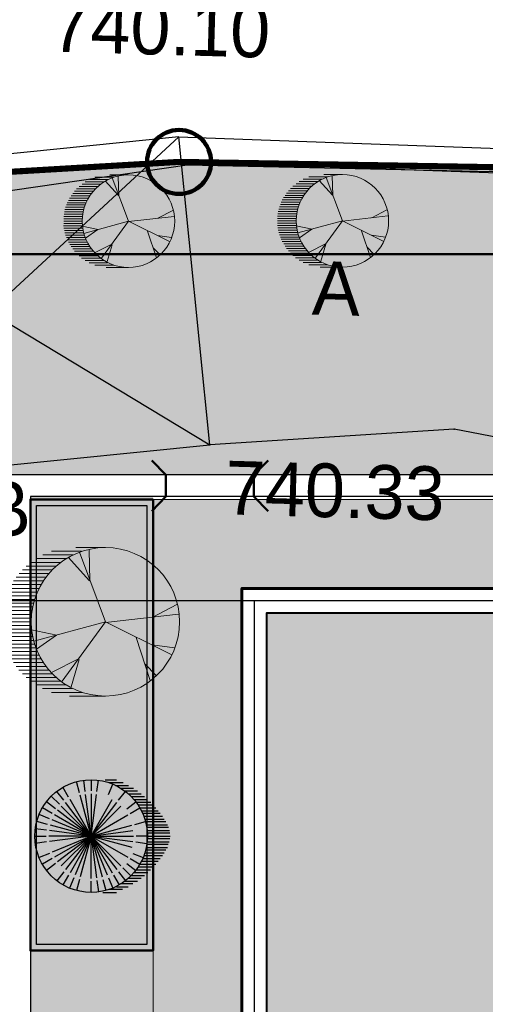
# Model space of a CAD drawing. Header units: millimetres. Extents: x -257011 to 237647566, y 2784933 to 6706507.
# Tile 117 of 256: x 9263724 to 9271319, y 5166128 to 5182174. Entities that reach past the tile are written whole.
import ezdxf

# ---------------------------------------------------------------- set-up
doc = ezdxf.new("R2010")
doc.units = ezdxf.units.MM
doc.header["$LTSCALE"] = 1000
doc.header["$PDMODE"] = 32
doc.header["$PDSIZE"] = 0.3
for name, pattern in [('Д_ТРОТ_ТРУБА', [3, 1.5, -1.5]), ('ДОРОГИ_СТРОЯЩ', [9, 8, -1]), ('НАВЕС_ОПОРЫ', [3, 2, -1])]:
    doc.linetypes.add(name, pattern=pattern)
for name, color, linetype in [('(004) Точки рельефа', 7, 'Continuous'), ('(007) Здания', 7, 'Continuous'), ('(013) Газ', 40, 'ИК_Газопровод -------г--------'), ('(022) Возд. Линии', 7, 'Continuous'), ('(025) Дорога', 7, 'Continuous'), ('(040) Ограда', 7, 'Continuous'), ('TREE', 74, 'Continuous')]:
    doc.layers.add(name, color=color, linetype=linetype)
doc.layers.add('.', color=7, linetype='Continuous', lineweight=15)
doc.layers.add('Ф А С А Д', color=250, linetype='Continuous', lineweight=15)
doc.styles.add('ATTR', font='romans.shx', dxfattribs={"width": 0.8, "height": 0.470416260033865})
doc.styles.add('BM-431', font='txt')
doc.styles.add('D-431', font='txt', dxfattribs={"width": 2})
doc.styles.get("Standard").update_dxf_attribs({"font": 'ARIALN.TTF'})
doc.linetypes.add('FENCELINE2', pattern='A,6.35,-2.54,[132,ltypeshp.shx,S=2.54,R=0,X=-2.54,Y=0],-2.54,25.4', length=36.83)
doc.linetypes.add('KANALIS_K', pattern='A,1,["<",Standard,S=1.8,R=0,X=-0.9,Y=-0.9],3,-1,["К",Standard,S=1.8,R=0,X=-0.9,Y=-0.9],-1,10', length=16)
doc.linetypes.add('ИК_Воздушка ------- --------', pattern='A,9,-0.6,["Z",Standard,S=1.199999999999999,R=70,X=0.6,Y=-0.65],-1', length=10.6)
doc.linetypes.add('ИК_Газопровод -------г--------', pattern='A,9,-0.6,["Г",Standard,S=1.199999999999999,R=0,X=0,Y=-0.6],-1.199999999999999', length=10.8)
doc.linetypes.add('ОГРАДА_БЕТ', pattern='A,4,["|",Standard,S=0.8,R=0,X=0,Y=-0.8],4', length=8)
doc.dimstyles.new('ISO-25_WS', dxfattribs={"dimscale": 141.4141414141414, "dimtxt": 7, "dimasz": 7, "dimexe": 5, "dimexo": 20, "dimgap": 2, "dimtad": 1, "dimdec": 0, "dimdsep": 46, "dimtxsty": 'Standard', "dimblk": 'OBLIQUE', "dimcen": 2.5, "dimdle": 5, "dimclrd": 5, "dimclre": 5, "dimclrt": 5, "dimadec": 0, "dimazin": 0, "dimtfac": 1, "dimtdec": 0, "dimtmove": 0, "dimatfit": 3, "dimldrblk": 'OBLIQUE', "dimfxl": 0, "dimtolj": 1, "dimtzin": 0, "dimlwd": 30, "dimlwe": 30, "dimarcsym": 0})

# ---------------------------------------------------------------- blocks, each defined once
blk = doc.blocks.new('kjvklglhl')
at = {"layer": '(004) Точки рельефа'}
for p in [(305.2678628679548, 531.3391253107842), (301.2937628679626, 530.9756253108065)]:
    blk.add_point(p, dxfattribs=at)
at = {"layer": '(007) Здания', "color": 0, "linetype": 'НАВЕС_ОПОРЫ'}
blk.add_lwpolyline([(293.9829628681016, 535.1108253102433), (294.630727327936, 530.1121764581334), (301.2937628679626, 530.9756253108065), (300.6459984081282, 535.9742741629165)], close=True, dxfattribs=at)
for points in [[(294.630727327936, 530.1121764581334), (300.6459984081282, 535.9742741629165)], [(293.9829628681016, 535.1108253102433), (301.2937628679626, 530.9756253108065)]]:
    blk.add_lwpolyline(points, dxfattribs=at)
at = {"layer": '(007) Здания'}
blk.add_lwpolyline([(300.6974037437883, 535.5775910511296), (306.4761628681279, 535.5287253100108), (328.8947628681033, 535.8809253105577)], dxfattribs=at)
at = {"layer": '(013) Газ', "linetype": 'ИК_Воздушка ------- --------', "ltscale": 0.5, "flags": 128}
blk.add_lwpolyline([(292.9086628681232, 529.8889253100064), (292.0620925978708, 534.0079306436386), (300.7968497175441, 535.5230165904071), (378.0451556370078, 536.0101331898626), (380.1519554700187, 536.0101331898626), (380.5117353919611, 520.1170508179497), (378.6139756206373, 520.0822336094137), (373.8863134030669, 519.9723275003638), (374.0003876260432, 516.2818440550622), (339.2834732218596, 515.2087312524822), (339.6060942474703, 502.3646476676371), (340.6192628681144, 488.7898253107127), (341.0592962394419, 475.48412789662), (341.0592962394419, 475.48412789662), (344.3291425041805, 475.5797395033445), (345.7165064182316, 447.3370949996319), (345.7165064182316, 447.3370949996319)], dxfattribs=at)
at = {"layer": '(025) Дорога', "linetype": 'Д_ТРОТ_ТРУБА', "flags": 128}
blk.add_lwpolyline([(269.3683628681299, 515.2465253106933), (282.1561628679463, 517.1085253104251), (283.7023628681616, 507.9144253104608), (307.2708628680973, 511.6921253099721), (310.4755628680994, 513.6278253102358), (310.4433628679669, 515.5380253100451), (318.5666628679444, 515.916725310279), (330.3407628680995, 516.2120253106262), (329.809562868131, 527.4226253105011), (321.3805628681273, 528.7056253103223), (305.2678628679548, 531.3391253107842), (301.2937628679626, 530.9756253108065)], dxfattribs=at)
at = {"layer": '(040) Ограда', "linetype": 'ОГРАДА_БЕТ', "ltscale": 0.5, "flags": 128}
blk.add_lwpolyline([(300.6459984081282, 535.9742741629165), (306.4747121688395, 535.9287518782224), (328.8884795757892, 536.280875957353)], dxfattribs=at)
at = {"layer": '(004) Точки рельефа', "style": 'D-431'}
for s, p in [('740.10', (298.508836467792, 537.30548458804)), ('740.33', (301.5646612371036, 529.8479455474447))]:
    blk.add_text(s, height=0.875, dxfattribs=at).set_placement(p)
blk.add_text('740.03', height=0.875, rotation=7.383692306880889, dxfattribs=at).set_placement((294.8778792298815, 528.9864562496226))
at = {"layer": '(025) Дорога', "linetype": 'ДОРОГИ_СТРОЯЩ', "style": 'BM-431'}
blk.add_text('A', height=0.875, dxfattribs=at).set_placement((302.8926582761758, 533.1421355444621))
blk = doc.blocks.new('17')
at = {"layer": 'TREE', "color": 68, "lineweight": 20, "true_color": 0x306100}
for p, q in [((16375547.13650054, 10777896.76062072), (16376283.97624445, 10777896.76062072)), ((16375547.13650054, 10776054.66126121), (16376189.20023229, 10777777.82240541)), ((16375931.55193532, 10777072.14484243), (16375954.97729886, 10777837.87484453)), ((16375943.27996783, 10777072.14484243), (16376470.27389292, 10777657.71752714)), ((16376139.80126806, 10777804.65565273), (16376884.4392323, 10777804.65565273)), ((16376347.49797067, 10777712.55068474), (16377103.92537097, 10777712.55068474)), ((16376516.05006213, 10777620.44571679), (16377264.61783853, 10777620.44571679)), ((16376661.0539834, 10777528.3407488), (16377389.23586016, 10777528.3407488)), ((16376766.88259161, 10777436.23578085), (16377515.45036786, 10777436.23578085)), ((16376864.85157591, 10777344.13081286), (16377609.52024193, 10777344.13081286)), ((16376947.16271556, 10777252.02584488), (16377691.83138157, 10777252.02584488)), ((16377021.61423132, 10777159.92087692), (16377766.28289749, 10777159.92087692)), ((16377829.0063806, 10777067.81590893), (16377084.33771458, 10777067.81590893)), ((16377150.96030793, 10776975.71094099), (16377887.80005168, 10776975.71094099)), ((16377190.16632278, 10776883.605973), (16377938.73409919, 10776883.605973)), ((16377981.83922413, 10776791.50100501), (16377237.20125973, 10776791.50100501)), ((16378017.11542682, 10776699.39603702), (16377272.4467608, 10776699.39603702)), ((16374373.93412017, 10776171.32755397), (16373776.66410447, 10776486.60285935)), ((16377303.82385323, 10776607.29106903), (16378052.39162949, 10776607.29106903)), ((16378076.79944604, 10776515.18610108), (16377335.1702439, 10776515.18610108)), ((16377354.75790059, 10776423.08113309), (16378097.55376562, 10776423.08113309)), ((16375545.07948966, 10776036.17886429), (16373729.81337755, 10776246.39310288)), ((16378111.4002124, 10776330.9761651), (16377369.3718887, 10776330.9761651)), ((16377381.46834115, 10776238.87119715), (16378126.07560407, 10776238.87119715)), ((16375545.07948966, 10776051.19197408), (16373917.21628582, 10775240.45334431)), ((16375545.07948966, 10776051.19197408), (16377325.19220574, 10775570.74175948)), ((16375545.07948966, 10776051.19197408), (16376622.52340502, 10774579.84581231)), ((16378126.07560407, 10776146.76622916), (16377386.10429125, 10776146.76622916)), ((16378126.07560407, 10775962.55629322), (16377390.03410327, 10775962.55629322)), ((16377393.9639153, 10776054.66126121), (16378126.07560407, 10776054.66126121)), ((16376751.34755357, 10775720.90355895), (16377383.74026369, 10775856.02154697)), ((16376763.0448846, 10775720.90355895), (16377254.91611513, 10775375.5713323)), ((16377350.85879005, 10775686.2413893), (16378099.42656661, 10775686.2413893)), ((16378115.11511275, 10775778.34635729), (16377370.44644674, 10775778.34635729)), ((16377378.275369, 10775870.45132523), (16378126.87384703, 10775870.45132523)), ((16374385.66215283, 10775480.66310078), (16373835.24286434, 10775405.59755191)), ((16374783.83192937, 10775660.85111979), (16374432.51287989, 10774594.8589221)), ((16377307.72296348, 10775502.03145336), (16378049.6591823, 10775502.03145336)), ((16378079.83891007, 10775594.13642135), (16377327.34132164, 10775594.13642135)), ((16377938.73409919, 10775225.71654943), (16377197.99524504, 10775225.71654943)), ((16377237.20125973, 10775317.82151742), (16377981.83922413, 10775317.82151742)), ((16378017.11542682, 10775409.92648537), (16377276.37657266, 10775409.92648537)), ((16374561.33702845, 10775000.21288614), (16374291.96069869, 10774729.97691013)), ((16376200.89756332, 10775120.34846607), (16376399.99780247, 10774444.69712267)), ((16376212.62559597, 10775135.36157586), (16376868.44366947, 10774805.04245904)), ((16377021.61423132, 10774949.40164551), (16377766.28289749, 10774949.40164551)), ((16377829.0063806, 10775041.50661349), (16377088.26752644, 10775041.50661349)), ((16377147.03049605, 10775133.61158148), (16377883.87023981, 10775133.61158148)), ((16376860.9217639, 10774765.19170953), (16377609.52024193, 10774765.19170953)), ((16377695.73049182, 10774857.29667752), (16376947.16271556, 10774857.29667752)), ((16377264.61783853, 10774488.8768056), (16376512.12025011, 10774488.8768056)), ((16376652.39616974, 10774580.98177359), (16377413.55157168, 10774580.98177359)), ((16377515.45036786, 10774673.08674158), (16376762.95277958, 10774673.08674158)), ((16375547.13650054, 10774212.56190171), (16376437.66873435, 10774212.56190171)), ((16376888.36904432, 10774304.66686966), (16376124.11272176, 10774304.66686966)), ((16376376.08121236, 10774396.77183765), (16377107.85518298, 10774396.77183765))]:
    blk.add_line(p, q, dxfattribs=at)
blk.add_circle((16375547.13650054, 10776054.66126121), 1842.099359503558, dxfattribs=at)
at = {"layer": 'TREE', "color": 68, "lineweight": 20, "true_color": 0x306100, "style": 'ATTR', "width": 0.8, "flags": 9}
blk.add_attdef('ESTCODE', (16375545.07948966, 10776051.19197408), '', height=21.49115919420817, dxfattribs=at)
blk = doc.blocks.new('_Oblique')
at = {"color": 0, "linetype": 'ByBlock', "lineweight": -2}
blk.add_line((-0.5, -0.5), (0.5, 0.5), dxfattribs=at)
blk = doc.blocks.new('*D1812')
at = {"color": 5, "lineweight": 30, "ltscale": 1000, "transparency": 16777216}
for p, q in [((9255085.372337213, 5144637.292092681), (9255085.372337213, 5161651.433506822)), ((9266957.01976604, 5160944.362799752), (9254378.301630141, 5160944.362799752)), ((9266957.01976604, 5145344.362799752), (9254378.301630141, 5145344.362799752))]:
    blk.add_line(p, q, dxfattribs=at)
at = {"layer": 'Defpoints', "color": 0, "lineweight": 50, "ltscale": 1000, "transparency": 16777216}
for p in [(9255085.372337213, 5160944.362799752), (9269785.302594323, 5160944.362799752), (9269785.302594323, 5145344.362799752)]:
    blk.add_point(p, dxfattribs=at)
at = {"color": 5, "lineweight": 30, "ltscale": 1000, "transparency": 16777216, "xscale": 989.89898989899, "yscale": 989.89898989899, "zscale": 989.89898989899}
for p, rotation in [((9255085.372337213, 5160944.362799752), 90), ((9255085.372337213, 5145344.362799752), 270)]:
    blk.add_blockref('_Oblique', p, dxfattribs=dict(at, rotation=rotation))
at = {"color": 5, "lineweight": 50, "ltscale": 1000, "transparency": 16777216, "insert": (9254297.12836957, 5153144.362799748), "char_height": 989.89898989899, "attachment_point": 5, "rotation": 90, "bg_fill": 1, "box_fill_scale": 1.1, "bg_fill_color": 255, "bg_fill_transparency": 0}
blk.add_mtext('\\A1;15.6', dxfattribs=at)
blk = doc.blocks.new('16')
h = blk.add_hatch(color=256)
h.dxf.hatch_style = 1
h.set_gradient(color1=(153, 204, 102), one_color=1, tint=1, name='SPHERICAL')
h.paths.add_polyline_path([(16382639.3186915, 10776740.5100877, 1), (16386323.50890092, 10776740.5100877, 1)])
blk.add_circle((16384481.41379621, 10776740.5100877), 1842.095104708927)
at = {"layer": 'TREE'}
for p, q in [((16384102.02317743, 10778156.43736102), (16384004.64980542, 10778519.8436525)), ((16384289.8067862, 10778195.96881327), (16384240.97580238, 10778566.85095798)), ((16384481.41889159, 10778582.61011802), (16384481.41889159, 10778214.1902461)), ((16384673.03406685, 10778195.96881327), (16384721.86198048, 10778566.85095798)), ((16384937.66699059, 10778582.61011802), (16385310.36360326, 10778582.61011802)), ((16383584.49457313, 10777909.40569659), (16383360.02248534, 10778201.94642572)), ((16383746.20633553, 10778013.94176507), (16383560.36921186, 10778335.81485632)), ((16385044.45963074, 10778099.8112267), (16385186.3596147, 10778442.38951476)), ((16385074.05909739, 10778490.50515003), (16385524.23440897, 10778490.50515003)), ((16385281.78036141, 10778398.40018208), (16385699.6790222, 10778398.40018208)), ((16385378.34320989, 10777909.40569659), (16385602.81836771, 10778201.94642572)), ((16385450.3078916, 10778306.29521409), (16385862.28727295, 10778306.29521409)), ((16385595.3210234, 10778214.1902461), (16385999.21972885, 10778214.1902461)), ((16383442.08801185, 10777779.84163815), (16383178.85815375, 10778043.07149627)), ((16384481.41889159, 10776740.51075852), (16383790.63163179, 10777936.99113451)), ((16384481.41889159, 10776740.51075852), (16384123.84284436, 10778075.010429)), ((16384481.41889159, 10776740.51075852), (16384302.01990493, 10778103.18840889)), ((16384481.41889159, 10778122.08527815), (16384481.41889159, 10776740.51075852)), ((16384481.41889159, 10776740.51075852), (16384660.81787795, 10778103.18840889)), ((16384481.41889159, 10776740.51075852), (16385172.20615139, 10777936.99113451)), ((16385701.14349125, 10778122.08527815), (16386114.75620066, 10778122.08527815)), ((16385799.12475613, 10778029.98031016), (16386226.01286172, 10778029.98031016)), ((16385881.42975556, 10777937.87534221), (16386324.43316031, 10777937.87534221)), ((16383207.71464018, 10777475.88603333), (16382886.11479367, 10777661.56043828)), ((16383316.63490513, 10777634.2820169), (16383019.98322428, 10777861.91023479)), ((16384481.41889159, 10776740.51075852), (16383383.5737257, 10777582.91814645)), ((16384481.41889159, 10776740.51075852), (16383504.49833806, 10777717.434382)), ((16384481.41889159, 10776740.51075852), (16383642.72640385, 10777833.51734331)), ((16384481.41889159, 10776740.51075852), (16385320.11444919, 10777833.51734331)), ((16384481.41889159, 10776740.51075852), (16385458.33944482, 10777717.434382)), ((16385646.20287775, 10777634.2820169), (16385942.8545586, 10777861.91023479)), ((16385755.12314285, 10777475.88603333), (16386076.72605953, 10777661.56043828)), ((16385955.89662206, 10777845.77037422), (16386435.68982122, 10777845.77037422)), ((16386516.99394675, 10777753.66540624), (16386018.60475458, 10777753.66540624)), ((16386085.23348828, 10777661.56043828), (16386598.29807197, 10777661.56043828)), ((16386124.4241521, 10777569.45547026), (16386671.04257587, 10777569.45547026)), ((16383118.7504517, 10777304.94842326), (16382779.54013523, 10777445.45148174)), ((16384481.41889159, 10776740.51075852), (16383207.31551863, 10777268.2630145)), ((16384481.41889159, 10776740.51075852), (16383284.94158562, 10777431.29801831)), ((16384481.41889159, 10776740.51075852), (16385677.89619725, 10777431.29801831)), ((16386743.79014964, 10777477.35050231), (16386171.45601888, 10777477.35050231)), ((16386812.2548425, 10777385.24553432), (16386206.72915154, 10777385.24553432)), ((16386238.0816827, 10777293.14056633), (16386872.16298392, 10777293.14056633)), ((16383020.44988944, 10776932.85356311), (16382655.08176222, 10776980.95384756)), ((16383056.15284527, 10777122.41172757), (16382702.08906759, 10777217.28291471)), ((16384481.41889159, 10776740.51075852), (16383114.40923741, 10776920.48079576)), ((16384481.41889159, 10776740.51075852), (16383146.92229113, 10777098.0898757)), ((16384481.41889159, 10776740.51075852), (16385815.91856207, 10777098.0898757)), ((16384481.41889159, 10776740.51075852), (16385848.43161564, 10776920.48079576)), ((16385906.68800794, 10777122.41172757), (16386260.75178546, 10777217.28291471)), ((16386923.51150342, 10777201.03559838), (16386269.43728391, 10777201.03559838)), ((16386289.03415098, 10777108.93063039), (16386974.86002307, 10777108.93063039)), ((16387013.37525056, 10777016.82566245), (16386303.62664801, 10777016.82566245)), ((16386315.73538116, 10776924.72069446), (16387043.32778626, 10776924.72069446)), ((16382639.31953197, 10776740.51075852), (16383007.73940393, 10776740.51075852)), ((16384481.41889159, 10776740.51075852), (16383099.84437184, 10776740.51075852)), ((16384481.41889159, 10776740.51075852), (16383114.40923741, 10776560.54072123)), ((16384481.41889159, 10776740.51075852), (16383207.31551863, 10776212.76157268)), ((16384481.41889159, 10776740.51075852), (16383284.94158562, 10776049.72349871)), ((16384481.41889159, 10776740.51075852), (16383383.5737257, 10775898.10644076)), ((16384481.41889159, 10776740.51075852), (16383504.49833806, 10775763.59020518)), ((16384481.41889159, 10776740.51075852), (16383642.72640385, 10775647.5072439)), ((16384481.41889159, 10776740.51075852), (16383790.63163179, 10775544.0334527)), ((16384481.41889159, 10776740.51075852), (16383955.6775939, 10775471.26131751)), ((16384481.41889159, 10776740.51075852), (16384123.84284436, 10775406.01415817)), ((16384481.41889159, 10776740.51075852), (16385862.99341118, 10776740.51075852)), ((16384481.41889159, 10776740.51075852), (16385458.33944482, 10775763.59020518)), ((16384481.41889159, 10776740.51075852), (16385815.91856207, 10776382.93471151)), ((16384481.41889159, 10776740.51075852), (16385677.89619725, 10776049.72349871)), ((16384481.41889159, 10776740.51075852), (16385848.43161564, 10776560.54072123)), ((16384481.41889159, 10776740.51075852), (16385320.11444919, 10775647.5072439)), ((16384481.41889159, 10776740.51075852), (16385172.20615139, 10775544.0334527)), ((16384481.41889159, 10776740.51075852), (16384838.99800869, 10775406.01415817)), ((16384481.41889159, 10776740.51075852), (16385007.16018897, 10775471.26131751)), ((16384481.41889159, 10776740.51075852), (16384660.81787795, 10775377.83617831)), ((16384481.41889159, 10775358.93623888), (16384481.41889159, 10776740.51075852)), ((16386323.51825105, 10776740.51075852), (16385955.0983791, 10776740.51075852)), ((16387056.16414858, 10776832.61572647), (16386320.38975218, 10776832.61572647)), ((16387056.16414858, 10776648.40579053), (16386324.30728348, 10776648.40579053)), ((16386328.22481479, 10776740.51075852), (16387064.72377022, 10776740.51075852)), ((16383020.44988944, 10776548.17102406), (16382655.08176222, 10776500.06766947)), ((16385942.38789344, 10776548.17102406), (16386307.75909097, 10776500.06766947)), ((16386927.7913143, 10776279.98591865), (16386261.59915112, 10776279.98591865)), ((16386285.11661967, 10776372.0908866), (16386974.86002307, 10776372.0908866)), ((16387004.81562895, 10776464.19585459), (16386304.71041641, 10776464.19585459)), ((16386312.54854935, 10776556.30082258), (16387034.76816449, 10776556.30082258)), ((16383118.7504517, 10776176.07616391), (16382779.54013523, 10776035.57003529)), ((16383207.71464018, 10776005.13855384), (16382886.11479367, 10775819.46107878)), ((16385755.12314285, 10776005.13855384), (16386076.72605953, 10775819.46107878)), ((16385844.0904015, 10776176.07616391), (16386183.2976478, 10776035.57003529)), ((16386171.45601888, 10776003.67101472), (16386743.79014964, 10776003.67101472)), ((16386812.2548425, 10776095.77598271), (16386210.64975302, 10776095.77598271)), ((16386242.00228419, 10776187.88095066), (16386872.16298392, 10776187.88095066)), ((16383316.63490513, 10775846.74257027), (16383019.98322428, 10775619.11435242)), ((16385520.74977119, 10775701.17987889), (16385783.97962928, 10775437.95309093)), ((16385646.20287775, 10775846.74257027), (16385942.8545586, 10775619.11435242)), ((16385955.89662206, 10775635.2511428), (16386427.13326978, 10775635.2511428)), ((16386516.99394675, 10775727.35611076), (16386022.52228589, 10775727.35611076)), ((16386081.31288695, 10775819.46107878), (16386602.57788301, 10775819.46107878)), ((16386679.60219749, 10775911.56604673), (16386132.26228505, 10775911.56604673)), ((16383584.49457313, 10775571.61889058), (16383360.02248534, 10775279.07816149)), ((16383746.20633553, 10775467.08282213), (16383560.36921186, 10775145.20666071)), ((16383918.38122217, 10775381.21336047), (16383776.47816817, 10775038.63200226)), ((16384102.02317743, 10775324.58415598), (16384004.64980542, 10774961.18093467)), ((16384860.81767546, 10775324.58415598), (16384958.19104762, 10774961.18093467)), ((16385044.45963074, 10775381.21336047), (16385186.3596147, 10775038.63200226)), ((16385216.63451768, 10775467.08282213), (16385402.46857132, 10775145.20666071)), ((16385378.34320989, 10775571.61889058), (16385602.81836771, 10775279.07816149)), ((16386119.03601154, 10775358.93623888), (16385697.22288977, 10775358.93623888)), ((16385795.20415464, 10775451.04120683), (16386230.2926726, 10775451.04120683)), ((16386332.99278208, 10775543.14617481), (16385881.42975556, 10775543.14617481)), ((16384481.41889159, 10774898.41139901), (16384481.41889159, 10775266.83127089)), ((16384673.03406685, 10775285.05577394), (16384721.86198048, 10774914.17362919)), ((16385511.39804665, 10774990.51636696), (16385058.38283195, 10774990.51636696)), ((16385310.36360326, 10775082.62133495), (16385695.40228164, 10775082.62133495)), ((16385849.45091061, 10775174.72630294), (16385446.39036029, 10775174.72630294)), ((16385586.67850714, 10775266.83127089), (16385994.93991812, 10775266.83127089)), ((16384868.08168735, 10774898.41139901), (16385306.00089788, 10774898.41139901))]:
    blk.add_line(p, q, dxfattribs=at)
at = {"layer": 'TREE', "style": 'ATTR', "width": 0.8, "flags": 9}
blk.add_attdef('ESTCODE', (16384481.41888481, 10776740.51075938), '', height=21.49115919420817, dxfattribs=at)
blk = doc.blocks.new('ergrtshjs')
at = {"layer": '(040) Ограда', "linetype": 'KANALIS_K', "ltscale": 1000}
h = blk.add_hatch(color=256, dxfattribs=at)
h.set_gradient(color1=(255, 0, 0), color2=(255, 0, 0), tint=0.4099999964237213, name='INVSPHERICAL')
h.paths.add_polyline_path([(4220109.227916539, -1174871.886235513), (4193509.227916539, -1174871.886235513), (4193509.227916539, -1159671.886235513), (4220109.227916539, -1159671.886235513)])
at = {"layer": '.', "lineweight": 0, "ltscale": 1000}
h = blk.add_hatch(dxfattribs=at)
h.set_pattern_fill('AR-SAND', color=252, scale=10)
h.set_pattern_definition([(37.50000000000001, (0, -27742.99569509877), (-16.00031295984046, 489.4132373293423), [0, -386.08, 0, -431.8, 0, -412.75]), (7.499999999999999, (0, -27742.99569509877), (449.5232831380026, 716.8251005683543), [0, -208.28, 0, -347.98, 0, -133.35]), (327.5, (-312.42, -27742.99569509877), (790.9923702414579, 1.437184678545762), [0, -127, 0, -457.2, 0, -596.9]), (317.5, (-312.42, -27742.99569509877), (763.5564524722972, 222.9293232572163), [0, -63.5, 0, -299.72, 0, -342.9])])
h.paths.add_polyline_path([(4221959.227916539, -1157821.886235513), (4191659.227916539, -1157821.886235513), (4191659.227916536, -1165771.880312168), (4193109.227916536, -1165771.880312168), (4193109.227916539, -1159271.886235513), (4220509.227916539, -1159271.886235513), (4220509.227916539, -1166371.886235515), (4221959.227916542, -1166371.886235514)])
h.paths.add_polyline_path([(4193109.227916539, -1173771.886235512), (4191659.227916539, -1173771.886235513), (4191659.227916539, -1176721.886235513), (4196959.227889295, -1176721.886235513), (4196959.227889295, -1175271.886235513), (4193109.227916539, -1175271.886235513)])
h.paths.add_polyline_path([(4221959.227916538, -1171475.606893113), (4221959.227916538, -1168171.892158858), (4220509.227916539, -1168171.892158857), (4220509.227916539, -1175271.886235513), (4207359.227889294, -1175271.886235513), (4207359.227889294, -1176721.886235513), (4221959.227916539, -1176721.886235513)])
at = {"lineweight": 0, "ltscale": 1000}
blk.add_lwpolyline([(4191659.227916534, -1166371.880312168), (4191659.227916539, -1157821.886235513), (4221959.227916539, -1157821.886235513), (4221959.227916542, -1166371.886235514)], dxfattribs=at)
at = {"lineweight": 60, "ltscale": 1000}
blk.add_lwpolyline([(4193109.227916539, -1159271.886235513), (4220509.227916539, -1159271.886235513), (4220509.227916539, -1175271.886235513), (4193109.227916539, -1175271.886235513)], close=True, dxfattribs=at)
at = {"color": 1, "lineweight": 30, "ltscale": 1000}
blk.add_lwpolyline([(4193309.227916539, -1159471.886235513), (4220309.227916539, -1159471.886235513), (4220309.227916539, -1175071.886235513), (4193309.227916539, -1175071.886235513)], close=True, dxfattribs=at)
at = {"lineweight": 40, "ltscale": 1000}
blk.add_lwpolyline([(4193509.227916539, -1159671.886235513), (4220109.227916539, -1159671.886235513), (4220109.227916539, -1174871.886235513), (4193509.227916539, -1174871.886235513)], close=True, dxfattribs=at)
blk = doc.blocks.new('*D1822')
at = {"color": 5, "lineweight": 30, "ltscale": 1000, "transparency": 16777216}
for p, q in [((9255085.372337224, 5160237.292092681), (9255085.372337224, 5168802.650149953)), ((9262341.452825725, 5168095.579442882), (9254378.301630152, 5168095.579442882)), ((9266957.01976604, 5160944.362799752), (9254378.301630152, 5160944.362799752))]:
    blk.add_line(p, q, dxfattribs=at)
at = {"layer": 'Defpoints', "color": 0, "lineweight": 50, "ltscale": 1000, "transparency": 16777216}
for p in [(9255085.372337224, 5168095.579442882), (9265169.735654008, 5168095.579442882), (9269785.302594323, 5160944.362799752)]:
    blk.add_point(p, dxfattribs=at)
at = {"color": 5, "lineweight": 30, "ltscale": 1000, "transparency": 16777216, "xscale": 989.89898989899, "yscale": 989.89898989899, "zscale": 989.89898989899}
for p, rotation in [((9255085.372337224, 5168095.579442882), 90), ((9255085.372337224, 5160944.362799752), 270)]:
    blk.add_blockref('_Oblique', p, dxfattribs=dict(at, rotation=rotation))
at = {"color": 5, "lineweight": 50, "ltscale": 1000, "transparency": 16777216, "insert": (9254297.128369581, 5164519.971121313), "char_height": 989.89898989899, "attachment_point": 5, "rotation": 90, "bg_fill": 1, "box_fill_scale": 1.1, "bg_fill_color": 255, "bg_fill_transparency": 0}
blk.add_mtext('\\A1;7.15', dxfattribs=at)
blk = doc.blocks.new('rfregd')
at = {"ltscale": 1000}
h = blk.add_hatch(dxfattribs=at)
h.set_pattern_fill('AR-SAND', color=252, scale=15, angle=266, style=0)
h.set_pattern_definition([(303.5, (-992257.4973981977, -306198.1178266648), (734.0057650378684, -27.26760695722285), [0, -579.1199999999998, 0, -647.6999999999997, 0, -619.1249999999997]), (273.5, (-992257.4973981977, -306198.1178266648), (1025.582687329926, -747.6471874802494), [0, -312.4200000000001, 0, -521.97, 0, -200.025]), (233.5, (-992224.807421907, -305730.6293857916), (-80.61473210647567, -1183.748708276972), [0, -190.5, 0, -685.8, 0, -895.3499999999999]), (223.5, (-992224.807421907, -305730.6293857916), (253.6849095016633, -1165.870846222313), [0, -95.25, 0, -449.58, 0, -514.35])])
edge = h.paths.add_edge_path()
edge.add_line((9298745.035069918, 5166594.36279975), (9259045.035069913, 5166594.362799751))
edge.add_line((9259045.035069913, 5166594.362799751), (9259045.035069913, 5159954.777920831))
edge.add_arc((9257090.37199674, 5160185.54871116), 1968.238523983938, 268.69479023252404, 353.2667330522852, ccw=False)
edge.add_line((9257045.538991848, 5158217.820861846), (9228094.896761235, 5158217.820861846))
edge.add_line((9228094.896761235, 5158217.820861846), (9223733.869340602, 5156850.898056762))
edge.add_line((9223733.869340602, 5156850.898056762), (9224116.061485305, 5154217.820861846))
edge.add_line((9224116.061485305, 5154217.820861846), (9259001.903390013, 5154217.820861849))
edge.add_arc((9258854.23807413, 5152182.135842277), 2041.033695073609, 0.8726000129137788, 85.85112303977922, ccw=False)
edge.add_line((9260895.035069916, 5152213.219059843), (9260895.035069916, 5146199.568665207))
edge.add_line((9260895.035069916, 5146199.568665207), (9247258.295390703, 5146199.568665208))
edge.add_line((9247258.295390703, 5146199.568665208), (9246985.975520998, 5148664.857962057))
edge.add_line((9246985.975520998, 5148664.857962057), (9244138.215975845, 5148350.289805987))
edge.add_line((9244138.215975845, 5148350.289805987), (9244938.181565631, 5141701.02134838))
edge.add_line((9244938.181565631, 5141701.02134838), (9247721.253840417, 5142008.444043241))
edge.add_line((9247721.253840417, 5142008.444043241), (9247412.941670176, 5144799.568665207))
edge.add_line((9247412.941670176, 5144799.568665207), (9264745.035069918, 5144799.568665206))
edge.add_line((9264745.035069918, 5144799.568665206), (9264745.035069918, 5147844.36133132))
edge.add_line((9264745.035069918, 5147844.36133132), (9264195.035032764, 5147844.36133132))
edge.add_line((9264195.035032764, 5147844.36133132), (9264045.035032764, 5147844.36133132))
edge.add_line((9264045.035032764, 5147844.36133132), (9264045.035032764, 5147994.36133132))
edge.add_line((9264045.035032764, 5147994.36133132), (9264045.035056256, 5152044.361331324))
edge.add_line((9264045.035056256, 5152044.361331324), (9264095.035056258, 5152044.361331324))
edge.add_line((9264095.035056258, 5152044.361331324), (9264508.449482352, 5150804.118053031))
edge.add_line((9264508.449482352, 5150804.118053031), (9264745.03506992, 5150758.312134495))
edge.add_line((9264745.03506992, 5150758.312134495), (9264745.03506992, 5152244.356876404))
edge.add_line((9264745.03506992, 5152244.356876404), (9264145.03506992, 5152244.356876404))
edge.add_line((9264145.03506992, 5152244.356876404), (9264145.035069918, 5153203.507867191))
edge.add_arc((9264095.879057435, 5153194.359838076), 49.99999999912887, -180, 10.542253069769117, ccw=False)
edge.add_arc((9264095.879057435, 5153194.359838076), 50, 10.542253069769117, 180, ccw=False)
edge.add_line((9264145.035069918, 5153203.507867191), (9264145.035069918, 5154044.362799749))
edge.add_line((9264145.035069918, 5154044.362799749), (9264745.035069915, 5154044.362799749))
edge.add_line((9264745.035069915, 5154044.362799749), (9264745.035069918, 5162644.362799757))
edge.add_line((9264745.035069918, 5162644.362799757), (9262745.035069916, 5162644.362799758))
edge.add_line((9262745.035069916, 5162644.362799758), (9262745.035069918, 5146199.568665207))
edge.add_line((9262745.035069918, 5146199.568665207), (9262395.035069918, 5146199.568665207))
edge.add_line((9262395.035069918, 5146199.568665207), (9262395.035069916, 5162994.362799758))
edge.add_line((9262395.035069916, 5162994.362799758), (9295445.035069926, 5162994.362799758))
edge.add_line((9295445.035069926, 5162994.362799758), (9295445.035069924, 5161378.762575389))
edge.add_line((9295445.035069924, 5161378.762575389), (9295445.035069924, 5138794.362826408))
edge.add_line((9295445.035069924, 5138794.362826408), (9262802.598862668, 5138794.362826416))
edge.add_line((9262802.598862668, 5138794.362826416), (9262802.598862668, 5135194.362826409))
edge.add_line((9262802.598862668, 5135194.362826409), (9298745.03506992, 5135194.362826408))
edge.add_line((9298745.03506992, 5135194.362826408), (9298745.035069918, 5166594.36279975))
edge = h.paths.add_edge_path(flags=17)
edge.add_line((9285045.035032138, 5143194.362826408), (9295095.035069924, 5143194.362826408))
edge.add_line((9295095.035069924, 5143194.362826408), (9295095.035069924, 5143694.36279975))
edge.add_line((9295095.035069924, 5143694.36279975), (9295045.035069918, 5143694.36279975))
edge.add_line((9295045.035069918, 5143694.36279975), (9283845.035093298, 5143694.362799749))
edge.add_line((9283845.035093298, 5143694.362799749), (9283845.03509016, 5141694.362838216))
edge.add_line((9283845.03509016, 5141694.362838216), (9282930.010657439, 5141694.362840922))
edge.add_arc((9282930.035094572, 5141644.362846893), 50.00000000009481, 0, 90.02800289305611, ccw=False)
edge.add_arc((9282930.035094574, 5141644.362846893), 50, -180, 0, ccw=False)
edge.add_arc((9282930.035094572, 5141644.362846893), 49.99999999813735, 90.02800289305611, 180, ccw=False)
edge.add_line((9282930.010657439, 5141694.362840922), (9280260.035097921, 5141694.362846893))
edge.add_arc((9280260.035097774, 5141644.362846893), 50, 0, 89.99999983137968, ccw=False)
edge.add_arc((9280260.035097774, 5141644.362846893), 50, -180, 0, ccw=False)
edge.add_arc((9280260.035097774, 5141644.362846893), 50, 89.99999983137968, 180, ccw=False)
edge.add_line((9280260.035097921, 5141694.362846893), (9279345.035101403, 5141694.362851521))
edge.add_line((9279345.035101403, 5141694.362851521), (9279345.035087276, 5143694.36279975))
edge.add_line((9279345.035087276, 5143694.36279975), (9264745.035069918, 5143694.36279975))
edge.add_line((9264745.035069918, 5143694.36279975), (9264745.035069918, 5144799.568665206))
edge.add_line((9264745.035069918, 5144799.568665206), (9262745.035069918, 5144799.568665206))
edge.add_line((9262745.035069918, 5144799.568665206), (9262745.035069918, 5143194.362826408))
edge.add_line((9262745.035069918, 5143194.362826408), (9278345.035101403, 5143194.362826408))
edge.add_line((9278345.035101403, 5143194.362826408), (9278345.035101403, 5139144.362826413))
edge.add_line((9278345.035101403, 5139144.362826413), (9285045.035032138, 5139144.362826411))
edge.add_line((9285045.035032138, 5139144.362826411), (9285045.035032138, 5143194.362826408))
at = {"layer": 'Ф А С А Д', "linetype": 'KANALIS_K', "ltscale": 1000}
h = blk.add_hatch(dxfattribs=at)
h.set_pattern_fill('CROSS', color=92, scale=40, angle=95)
h.set_pattern_definition([(94.99999999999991, (-992257.4973981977, -556265.3974959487), (-275.1710119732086, 230.8958946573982), [127, -380.9999999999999]), (185, (-992199.7734245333, -556196.6047429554), (-230.8958946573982, -275.1710119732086), [127, -381])])
h.paths.add_polyline_path([(9298745.03506992, 5156393.329218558), (9327763.947620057, 5156913.215598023), (9327763.947620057, 5148430.319041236), (9298745.03506992, 5148430.319041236)], flags=17)
h.paths.add_polyline_path([(9298745.03506992, 5132295.941901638), (9342603.21046827, 5132295.941901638), (9342603.21046827, 5121389.952471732), (9298745.03506992, 5121389.952471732)], flags=17)
h.paths.add_polyline_path([(9298745.03506992, 5134143.881556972), (9302482.149838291, 5134143.881556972), (9302482.149838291, 5137555.2924135), (9300614.010282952, 5137555.2924135), (9300614.010282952, 5141082.214981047), (9302482.149838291, 5141082.214981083), (9302482.149838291, 5146582.258715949), (9298745.03506992, 5146582.258715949)], flags=17)
h.paths.add_polyline_path([(9298745.03506992, 5107508.000668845), (9302482.149838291, 5107508.000668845), (9302482.149838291, 5112310.932073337), (9301501.82271014, 5112310.932073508), (9301501.822710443, 5115837.854641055), (9302482.149838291, 5115837.854641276), (9302482.149838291, 5119557.539016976), (9298745.03506992, 5119557.539016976)], flags=17)
edge = h.paths.add_edge_path()
edge.add_line((9300965.627320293, 5093610.534430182), (9336928.51704184, 5094386.792470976))
edge.add_line((9336928.51704184, 5094386.792470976), (9336928.51704184, 5105783.868384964))
edge.add_line((9336928.51704184, 5105783.868384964), (9298745.03506992, 5105783.868384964))
edge.add_line((9298745.03506992, 5105783.868384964), (9298745.03506992, 5095642.202435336))
edge.add_arc((9300842.793591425, 5095705.654683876), 2098.717942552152, 181.7325339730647, 273.3553239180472)
h.paths.add_polyline_path([(9353078.961178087, 5095582.792595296), (9355697.343983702, 5095582.792595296), (9355697.343983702, 5132933.039028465), (9353078.961178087, 5132933.039028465)])
edge = h.paths.add_edge_path()
edge.add_line((9257090.37199674, 5158217.310187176), (9228094.896761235, 5158217.820861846))
edge.add_line((9228094.896761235, 5158217.820861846), (9258472.011625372, 5167702.718300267))
edge.add_line((9258472.011625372, 5167702.718300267), (9265169.735654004, 5168095.57944288))
edge.add_line((9265169.735654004, 5168095.57944288), (9347041.95557458, 5166488.295896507))
edge.add_line((9347041.95557458, 5166488.295896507), (9362653.44695399, 5165705.308796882))
edge.add_line((9362653.44695399, 5165705.308796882), (9374996.781471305, 5164845.454937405))
edge.add_line((9374996.781471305, 5164845.454937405), (9374101.945397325, 5098008.097750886))
edge.add_line((9374101.945397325, 5098008.097750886), (9372517.690630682, 5096754.618505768))
edge.add_line((9372517.690630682, 5096754.618505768), (9362541.554177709, 5096504.711033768))
edge.add_line((9362541.554177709, 5096504.711033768), (9362541.554177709, 5129768.791305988))
edge.add_line((9362541.554177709, 5129768.791305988), (9365428.26535105, 5129768.791305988))
edge.add_line((9365428.26535105, 5129768.791305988), (9365428.26535105, 5149977.187164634))
edge.add_line((9365428.26535105, 5149977.187164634), (9362653.44695399, 5149977.187164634))
edge.add_line((9362653.44695399, 5149977.187164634), (9362653.44695399, 5162525.81643705))
edge.add_line((9362653.44695399, 5162525.81643705), (9298745.035069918, 5163180.084395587))
edge.add_line((9298745.035069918, 5163180.084395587), (9298745.035069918, 5166594.36279975))
edge.add_line((9298745.035069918, 5166594.36279975), (9259045.035069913, 5166594.362799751))
edge.add_line((9259045.035069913, 5166594.362799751), (9259045.035069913, 5159954.777920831))
edge.add_arc((9257090.37199673, 5160185.548711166), 1968.238523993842, 270.00000000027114, 353.2667330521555, ccw=False)
h.paths.add_polyline_path([(9352694.530661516, 5146700.796832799), (9355747.703386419, 5146700.796832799), (9355747.703386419, 5159068.828992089), (9352694.530661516, 5159068.828992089)], flags=17)
h = blk.add_hatch(dxfattribs=at)
h.set_pattern_fill('CROSS', color=92, scale=40, angle=95)
h.set_pattern_definition([(94.99999999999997, (-992257.4973981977, -306198.1178266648), (-275.1710119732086, 230.8958946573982), [127, -381]), (185, (-992199.7734245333, -306129.3250736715), (-230.8958946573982, -275.1710119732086), [127, -381])])
h.paths.add_polyline_path([(9295048.294691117, 5143194.362826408), (9285045.035032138, 5143194.362826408), (9285045.035032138, 5139194.362826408), (9295048.294691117, 5139194.362826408)])
h.paths.add_polyline_path([(9262495.035069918, 5143194.362826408), (9278345.035101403, 5143194.362826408), (9278345.035101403, 5139194.362826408), (9262495.035069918, 5139194.362826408), (9228785.966235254, 5134312.1457432), (9228159.203488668, 5138753.254284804)])
h.paths.add_polyline_path([(9264745.035069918, 5162594.362799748), (9264745.035069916, 5155244.362799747), (9262745.035069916, 5155244.362799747), (9262745.035069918, 5162594.362799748)])
at = {"layer": '(022) Возд. Линии', "color": 6, "linetype": 'Continuous', "lineweight": 140}
blk.add_circle((9265169.735654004, 5168095.57944288), 521.3165496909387, dxfattribs=at)
at = {"color": 1, "ltscale": 0.1, "const_width": 100}
blk.add_lwpolyline([(9375380.446647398, 5164927.108272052), (9347041.95557458, 5166488.295896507), (9297856.585123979, 5167528.430665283), (9293376.854724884, 5167623.164593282), (9265169.735654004, 5168095.57944288), (9258472.011625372, 5167702.718300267), (9223519.371702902, 5156789.166886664), (9240849.435100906, 5040712.435509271), (9271997.184891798, 5039966.574531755), (9299564.44237604, 5037726.216190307), (9300506.959161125, 5061146.32328616), (9325433.485898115, 5060913.832510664), (9333102.044309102, 5059317.127696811), (9333900.830154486, 5068897.396803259), (9342104.055415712, 5068353.657996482), (9342134.203510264, 5068808.493310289), (9350030.30396194, 5068202.136759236), (9349976.755240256, 5067504.814227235), (9371748.064257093, 5065948.544946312), (9374125.441349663, 5092148.284402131), (9374382.442678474, 5097465.32430373), (9374299.052074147, 5112730.447179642), (9375380.446647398, 5164927.108272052)], dxfattribs=at)
at = {"color": 5, "linetype": 'FENCELINE2', "lineweight": 80, "ltscale": 0.1}
blk.add_lwpolyline([(9293201.806856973, 5167626.096307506), (9265169.735654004, 5168095.57944288), (9258472.011625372, 5167702.718300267), (9228094.896761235, 5158217.820861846)], dxfattribs=at)
at = {"lineweight": 50, "ltscale": 1000}
blk.add_lwpolyline([(9262802.598862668, 5139194.362826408), (9262802.598862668, 5135194.362826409), (9298745.03506992, 5135194.362826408), (9298745.035069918, 5166594.36279975), (9259045.035069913, 5166594.362799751), (9259045.035069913, 5159954.777920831, -0.3867300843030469), (9257045.538991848, 5158217.820861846), (9228094.896761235, 5158217.820861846), (9223733.869340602, 5156850.898056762), (9224116.061485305, 5154217.820861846), (9259001.903390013, 5154217.820861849, -0.3887708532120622), (9260895.035069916, 5152213.219059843), (9260895.035069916, 5146199.568665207)], format="xyb", dxfattribs=at)
for points in [[(9264724.241390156, 5163226.943141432), (9264955.322766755, 5162994.362799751), (9264955.322766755, 5162644.362799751), (9264724.241390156, 5162405.411373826)], [(9266620.121104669, 5163226.943141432), (9266389.03972807, 5162994.362799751), (9266389.03972807, 5162644.362799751), (9266620.121104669, 5162405.411373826)]]:
    blk.add_lwpolyline(points, dxfattribs=at)
at = {"color": 150}
for points in [[(9262395.035069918, 5144799.568665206), (9262395.035069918, 5138794.362826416), (9295445.035069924, 5138794.362826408), (9295445.035069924, 5161378.762575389), (9295445.035069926, 5162994.362799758), (9262395.035069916, 5162994.362799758), (9262395.035069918, 5146199.568665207)], [(9262745.035069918, 5144799.568665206), (9262745.035069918, 5139144.362826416), (9295095.035069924, 5139144.362826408), (9295095.035069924, 5161144.362799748), (9295095.035069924, 5162644.362799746), (9262745.035069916, 5162644.362799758), (9262745.035069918, 5146199.568665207)]]:
    blk.add_lwpolyline(points, dxfattribs=at)
at = {"lineweight": 50, "ltscale": 1000}
blk.add_lwpolyline([(9264745.035069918, 5162594.362799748), (9264745.035069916, 5155244.362799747), (9262745.035069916, 5155244.362799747), (9262745.035069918, 5162594.362799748)], close=True, dxfattribs=at)
at = {"color": 92, "lineweight": 30, "ltscale": 1000}
blk.add_lwpolyline([(9264645.035069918, 5162494.362799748), (9264645.035069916, 5155344.362799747), (9262845.035069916, 5155344.362799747), (9262845.035069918, 5162494.362799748)], close=True, dxfattribs=at)
at = {"lineweight": 5, "xscale": 999.9999999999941, "yscale": 999.9999999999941, "zscale": 999.9999999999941, "rotation": 358.3893224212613}
blk.add_blockref('kjvklglhl', (8949572.252905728, 4641190.303119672), dxfattribs=at)
at = {"color": 150, "lineweight": 100}
for name, p, xscale, yscale, zscale in [('17', (15969637.15080687, 754659.3770265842), -0.4094698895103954, 0.4094698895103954, 0.4094698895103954), ('17', (15973126.29386839, 754665.7852791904), -0.4094698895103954, 0.4094698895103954, 0.4094698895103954), ('17', (20022524.70803708, -1919149.135526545), -0.6569891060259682, 0.6569891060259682, 0.6569891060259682), ('16', (1095115.858773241, -215724.5421053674), 0.4985583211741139, 0.4985583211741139, 0.4985583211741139)]:
    blk.add_blockref(name, p, dxfattribs=dict(at, xscale=xscale, yscale=yscale, zscale=zscale))
at = {"lineweight": 50, "xscale": -1}
blk.add_blockref('ergrtshjs', (13486704.26298646, 6320416.249035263), dxfattribs=at)
at = {"lineweight": 50, "ltscale": 1000}
for base, p1, p2, text, picture, middle in [((9255085.372337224, 5168095.579442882), (9269785.302594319, 5160944.36279975), (9265169.735654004, 5168095.57944288), '7.15', '*D1822', (9254297.128369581, 5164519.971121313)), ((9255085.372337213, 5160944.362799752), (9269785.302594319, 5145344.36279975), (9269785.302594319, 5160944.36279975), '15.6', '*D1812', (9254297.12836957, 5153144.362799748))]:
    dim = blk.add_linear_dim(base=base, p1=p1, p2=p2, angle=90, text=text, dimstyle='ISO-25_WS', override={"dimtmove": 1, "dimtfill": 2, "dimtfillclr": 255}, dxfattribs=at)
    dim.commit()
    dim.dimension.update_dxf_attribs({"geometry": picture, "text_midpoint": middle})

msp = doc.modelspace()

# ---------------------------------------------------------------- block references
at = {"lineweight": 50}
msp.add_blockref('rfregd', (1154.361178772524, 11760.57808449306), dxfattribs=at)

doc.saveas('drawing.dxf')
